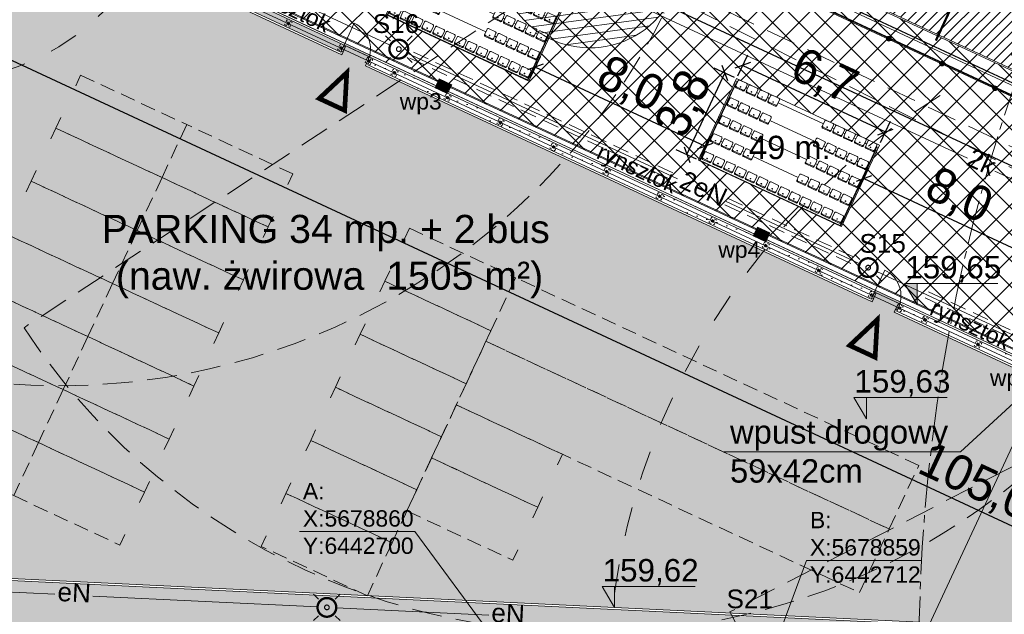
# Model space of a CAD drawing. Header units: millimetres. Extents: x 1962 to 3194, y -795 to -219.
# Tile 29 of 256: x 2156 to 2198, y -645 to -620. Entities that reach past the tile are written whole.
import ezdxf

# ---------------------------------------------------------------- set-up
doc = ezdxf.new("R2010")
doc.units = ezdxf.units.MM
for name, pattern in [('CENTER2', [28.575, 19.05, -3.175, 3.175, -3.175]), ('DOT', [6.35, 0, -6.35]), ('HIDDEN', [9.525, 6.35, -3.175]), ('L_0_45', [0.5, 0.25, -0.25])]:
    doc.linetypes.add(name, pattern=pattern)
doc.layers.get('0').update_dxf_attribs({"lineweight": 5})
doc.layers.get('Defpoints').update_dxf_attribs({"lineweight": 9})
for name, color, linetype, lineweight in [('A_boisko kolory', 78, 'Continuous', 9), ('A_boisko linie gry', 56, 'Continuous', 9), ('A_boisko spadki', 64, 'Continuous', 9), ('A_chodnik', 132, 'Continuous', 9), ('A_hatch nawierzchnia', 253, 'Continuous', 9), ('A_hatch zieleń', 3, 'Continuous', 9), ('A_kamery', 23, 'Continuous', 9), ('A_koty wysokośc.', 53, 'Continuous', 9), ('A_latarnie', 22, 'Continuous', 9), ('A_mapa projektowa', 253, 'Continuous', 9), ('A_obiekty trybuny', 126, 'Continuous', 9), ('A_ogrodzenie 1_2m', 34, 'Continuous', 9), ('A_ogrodzenie 2_4m', 45, 'Continuous', 9), ('A_opisy', 13, 'Continuous', 9), ('A_parking', 53, 'Continuous', 9), ('A_strefy oddziaływania obiektów', 71, 'L_0_45', 9), ('A_wiata MGO', 197, 'Continuous', 9), ('A_wymiary pzt', 116, 'Continuous', 9), ('IE_kk', 30, 'Continuous', 9), ('IE_nn', 1, 'Continuous', 9), ('S-drenaż', 70, 'Continuous', 9), ('S-kd', 230, 'Continuous', 9), ('S-woda', 160, 'Continuous', 5), ('Z_UWAGI INSTALACJE WODNE', 4, 'Continuous', 9)]:
    doc.layers.add(name, color=color, linetype=linetype, lineweight=lineweight)
doc.layers.add('A_parking mp', color=65, linetype='Continuous', lineweight=9, plot=False)
doc.styles.get("Standard").update_dxf_attribs({"font": 'arial.ttf'})
doc.styles.add('wymiary pzt', font='txt')
doc.dimstyles.new('wymiary pzt', dxfattribs={"dimtxt": 1.5, "dimasz": 0.5, "dimexe": 0.5, "dimexo": 0.1, "dimgap": 0.05, "dimtad": 1, "dimdec": 1, "dimrnd": 0.1, "dimzin": 0, "dimtxsty": 'wymiary pzt', "dimblk": 'OBLIQUE', "dimcen": 1, "dimadec": 1, "dimazin": 0, "dimtfac": 1, "dimtmove": 0, "dimatfit": 3, "dimfxl": 0, "dimarcsym": 0})
picture_1 = doc.add_image_def('image1.tif', size_in_pixel=(3404, 2413))

# ---------------------------------------------------------------- blocks, each defined once
blk = doc.blocks.new('zw$2336')
at = {"layer": 'A_strefy oddziaływania obiektów', "color": 7, "ltscale": 5}
blk.add_arc((-2.028, 0), 30, 146.7259, 12.5747, dxfattribs=at)
blk = doc.blocks.new('zw$722A')
at = {"layer": 'A_parking mp', "linetype": 'HIDDEN', "ltscale": 0.1}
blk.add_lwpolyline([(-19, 0), (0, 0), (0, 3), (-19, 3)], close=True, dxfattribs=at)
blk = doc.blocks.new('zw$ACAC')
at = {"layer": 'A_parking mp', "linetype": 'HIDDEN', "ltscale": 0.1}
blk.add_lwpolyline([(0.5, 0), (0, 0), (0, -5), (2.5, -5), (2.5, 0), (2, 0)], dxfattribs=at)
blk = doc.blocks.new('zw$83E')
at = {"layer": 'Z_UWAGI INSTALACJE WODNE', "linetype": 'DOT', "ltscale": 0.2}
blk.add_line((0, 0), (-40.972, 19.087), dxfattribs=at)
blk.add_arc((0, 0), 45.2, 65.0218, 155.0218, dxfattribs=at)
blk = doc.blocks.new('zw$B4C7')
at = {"layer": 'Z_UWAGI INSTALACJE WODNE'}
blk.add_lwpolyline([(-87.991, 37.758), (-0.24, -3.12), (-26.531, -59.557), (-114.282, -18.679)], dxfattribs=at)
at = {"layer": 'Z_UWAGI INSTALACJE WODNE', "linetype": 'L_0_45', "ltscale": 2}
blk.add_lwpolyline([(-0.373, -3.169, 0.05, 0.05, 0), (-26.579, -59.424, 0.05, 0.05, 0), (-114.239, -18.588, 0, 0, 0)], format="xyseb", dxfattribs=at)
at = {"layer": 'Z_UWAGI INSTALACJE WODNE', "xscale": -1, "rotation": 310.0436116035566}
blk.add_blockref('zw$83E', (-114.239, -18.588), dxfattribs=at)
blk = doc.blocks.new('zw$72B4')
at = {"layer": 'A_ogrodzenie 2_4m'}
for p, q in [((0.05, -0.05), (-0.05, 0.05)), ((-0.05, -0.05), (0.05, 0.05))]:
    blk.add_line(p, q, dxfattribs=at)
at = {"layer": 'A_ogrodzenie 2_4m', "linetype": 'HIDDEN', "ltscale": 0.01}
blk.add_lwpolyline([(-0.12, 0.12), (-0.12, -0.12), (0.12, -0.12), (0.12, 0.12)], close=True, dxfattribs=at)
at = {"layer": 'A_ogrodzenie 2_4m'}
blk.add_lwpolyline([(-0.05, 0.05), (-0.05, -0.05), (0.05, -0.05), (0.05, 0.05)], close=True, dxfattribs=at)
blk = doc.blocks.new('zw$4BF9')
at = {"layer": 'A_ogrodzenie 2_4m'}
for p, q in [((-65.86, 43.926), (-65.353, 45.014)), ((-43.198, 33.37), (-42.691, 34.457))]:
    blk.add_line(p, q, dxfattribs=at)
blk.add_lwpolyline([(11.145, 8.054), (11.145, 8.054), (-89.687, 55.026), (-87.993, 59.248), (-87.56, 60.239), (-75.488, 90.173), (-61.702, 124.53)], dxfattribs=at)
for centre in [(-65.86, 43.926), (-43.198, 33.37)]:
    blk.add_arc(centre, 1.2, 335.0218, 65.0218, dxfattribs=at)
at = {"layer": 'A_ogrodzenie 2_4m', "rotation": 65.02180580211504}
for p in [(-68.171, 45.003), (-65.905, 43.948), (-64.727, 43.399), (-63.639, 42.892), (-61.373, 41.836), (-59.106, 40.78), (-56.84, 39.725), (-54.574, 38.669), (-52.308, 37.613), (-50.042, 36.558), (-47.776, 35.502), (-45.509, 34.446), (-43.243, 33.391), (-42.065, 32.842), (-40.977, 32.335), (-38.711, 31.279)]:
    blk.add_blockref('zw$72B4', p, dxfattribs=at)
blk = doc.blocks.new('zw$EA68')
at = {"layer": 'A_strefy oddziaływania obiektów', "color": 7, "ltscale": 5}
blk.add_lwpolyline([(-12.147, 5.658, -0.414214), (1.141, 10.5), (4.223, 9.065, -0.414214), (9.065, -4.223), (6.953, -8.755, -0.414214), (-6.334, -13.597), (-9.416, -12.161, -0.414214), (-14.258, 1.126)], format="xyb", close=True, dxfattribs=at)
blk = doc.blocks.new('zw$9027')
at = {"layer": 'A_kamery'}
h = blk.add_hatch(dxfattribs=at)
h.set_pattern_fill('ANSI31', color=256, scale=0.1, angle=75)
h.set_pattern_definition([(120, (-454.74393, -175.43134), (-0.27496307, -0.15875), [])])
h.paths.add_polyline_path([(3.237, -2.217, 0.57735), (0.302, 3.912), (0, 0)])
at = {"layer": 'A_kamery', "linetype": 'HIDDEN', "ltscale": 0.2}
for p, q in [((2.226, 28.837), (0.302, 3.912)), ((3.237, -2.217), (23.861, -16.346))]:
    blk.add_line(p, q, dxfattribs=at)
blk.add_arc((0, 0), 28.923, 325.586, 85.586, dxfattribs=at)
at = {"layer": 'A_kamery'}
blk.add_arc((0, 0), 3.923, 325.586, 85.586, dxfattribs=at)
blk = doc.blocks.new('zw$B760')
at = {"layer": 'A_ogrodzenie 1_2m'}
h = blk.add_hatch(color=256, dxfattribs=at)
h.dxf.hatch_style = 1
edge = h.paths.add_edge_path()
edge.add_ellipse((0, 0), major_axis=(0.1, 0), ratio=1, start_angle=0, end_angle=360)
blk.add_circle((0, 0), 0.1, dxfattribs=at)
blk = doc.blocks.new('zw$7FD1')
at = {"layer": 'A_ogrodzenie 1_2m'}
for p, q in [((-112.97, -4.32), (-32.953, -41.595)), ((-112.917, -4.3), (-32.936, -41.559)), ((-112.877, -4.286), (-32.881, -41.551))]:
    blk.add_line(p, q, dxfattribs=at)
for p in [(-71.065, -23.819), (-68.799, -24.875), (-66.533, -25.93)]:
    blk.add_blockref('zw$B760', p, dxfattribs=at)
blk = doc.blocks.new('zw$62AA')
at = {"layer": 'A_boisko linie gry'}
for points in [[(-1.06, 62.06), (100.46, 62.06), (100.46, 0.94), (-1.06, 0.94)], [(-1, 62), (100.4, 62), (100.4, 1), (-1, 1)]]:
    blk.add_lwpolyline(points, close=True, dxfattribs=at)
blk = doc.blocks.new('zw$CA91')
at = {"layer": 'A_koty wysokośc.'}
h = blk.add_hatch(color=256, dxfattribs=at)
h.dxf.hatch_style = 1
h.paths.add_polyline_path([(-0.448, 0.753), (0, 0), (0, 0.753)])
blk.add_lwpolyline([(2.874, 0.753), (-0.448, 0.753), (0, 0), (0, 0.753)], dxfattribs=at)
blk = doc.blocks.new('_Oblique')
at = {"color": 0, "linetype": 'ByBlock', "lineweight": -2}
blk.add_line((-0.5, -0.5), (0.5, 0.5), dxfattribs=at)
blk = doc.blocks.new('*D72')
at = {"layer": 'A_wymiary pzt', "color": 0, "lineweight": -2}
for p, q in [((2155.315, -593.841), (2154.893, -594.748)), ((2155.104, -594.295), (2247.02, -637.113)), ((2247.231, -636.66), (2246.809, -637.566))]:
    blk.add_line(p, q, dxfattribs=at)
at = {"layer": 'Defpoints', "color": 0}
for p in [(2178.9, -543.213), (2270.816, -586.031), (2247.02, -637.113)]:
    blk.add_point(p, dxfattribs=at)
at = {"layer": 'A_wymiary pzt', "color": 0, "lineweight": -2, "xscale": 0.5, "yscale": 0.5, "zscale": 0.5}
for p, rotation in [((2155.104, -594.295), 155.0218058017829), ((2247.02, -637.113), 335.0218058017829)]:
    blk.add_blockref('_Oblique', p, dxfattribs=dict(at, rotation=rotation))
at = {"layer": 'A_wymiary pzt', "color": 0, "insert": (2201.475, -614.818), "char_height": 1.5, "attachment_point": 5, "rotation": 335.0218, "style": 'wymiary pzt'}
blk.add_mtext('101,4', dxfattribs=at)
blk = doc.blocks.new('*D97')
at = {"layer": 'A_wymiary pzt', "color": 0, "lineweight": -2}
for p, q in [((2151.819, -647.009), (2151.771, -648.008)), ((2151.795, -647.509), (2209.89, -650.302)), ((2209.914, -649.802), (2209.866, -650.801))]:
    blk.add_line(p, q, dxfattribs=at)
at = {"layer": 'Defpoints', "color": 0}
for p in [(2151.995, -643.336), (2210.09, -646.129), (2209.89, -650.302)]:
    blk.add_point(p, dxfattribs=at)
at = {"layer": 'A_wymiary pzt', "color": 0, "lineweight": -2, "xscale": 0.5, "yscale": 0.5, "zscale": 0.5}
for p, rotation in [((2151.795, -647.509), 177.2473939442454), ((2209.89, -650.302), 357.2473939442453)]:
    blk.add_blockref('_Oblique', p, dxfattribs=dict(at, rotation=rotation))
at = {"layer": 'A_wymiary pzt', "color": 0, "insert": (2180.889, -647.929), "char_height": 1.5, "attachment_point": 5, "rotation": 357.2474, "style": 'wymiary pzt'}
blk.add_mtext('58,2', dxfattribs=at)
blk = doc.blocks.new('*D99')
at = {"layer": 'A_wymiary pzt', "color": 0, "lineweight": -2}
for p, q in [((2148.811, -603.398), (2149.233, -602.491)), ((2149.022, -602.945), (2249.672, -649.832)), ((2249.461, -650.285), (2249.884, -649.379))]:
    blk.add_line(p, q, dxfattribs=at)
at = {"layer": 'Defpoints', "color": 0}
for p in [(2145.915, -609.614), (2249.672, -649.832), (2246.565, -656.502)]:
    blk.add_point(p, dxfattribs=at)
at = {"layer": 'A_wymiary pzt', "color": 0, "lineweight": -2, "xscale": 0.5, "yscale": 0.5, "zscale": 0.5}
for p, rotation in [((2149.022, -602.945), 155.0218058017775), ((2249.672, -649.832), 335.0218058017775)]:
    blk.add_blockref('_Oblique', p, dxfattribs=dict(at, rotation=rotation))
at = {"layer": 'A_wymiary pzt', "color": 0, "insert": (2204.044, -627.498), "char_height": 1.5, "attachment_point": 5, "rotation": 335.0218, "style": 'wymiary pzt'}
blk.add_mtext('111,0', dxfattribs=at)
blk = doc.blocks.new('*D107')
at = {"layer": 'A_wymiary pzt', "color": 0, "lineweight": -2}
for p, q in [((2112.775, -651.255), (2163.525, -530.211)), ((2163.986, -530.405), (2163.064, -530.018)), ((2113.236, -651.448), (2112.314, -651.062))]:
    blk.add_line(p, q, dxfattribs=at)
at = {"layer": 'Defpoints', "color": 0}
for p in [(2163.525, -530.211), (2175.742, -535.333), (2124.992, -656.377)]:
    blk.add_point(p, dxfattribs=at)
at = {"layer": 'A_wymiary pzt', "color": 0, "lineweight": -2, "xscale": 0.5, "yscale": 0.5, "zscale": 0.5}
for p, rotation in [((2163.525, -530.211), 67.25299613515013), ((2112.775, -651.255), 247.2529961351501)]:
    blk.add_blockref('_Oblique', p, dxfattribs=dict(at, rotation=rotation))
at = {"layer": 'A_wymiary pzt', "color": 0, "insert": (2137.249, -590.355), "char_height": 1.5, "attachment_point": 5, "rotation": 67.253, "style": 'wymiary pzt'}
blk.add_mtext('131,3', dxfattribs=at)
blk = doc.blocks.new('zw$C14F')
at = {"layer": 'S-drenaż', "const_width": 0.1}
blk.add_lwpolyline([(-99.888, -29.705), (-73.899, 26.084)], dxfattribs=at)
blk = doc.blocks.new('*D147')
at = {"layer": 'A_wymiary pzt', "color": 0, "lineweight": -2}
for p, q in [((2148.661, -617.614), (2148.239, -618.52)), ((2148.45, -618.067), (2243.653, -662.417)), ((2243.864, -661.964), (2243.442, -662.87))]:
    blk.add_line(p, q, dxfattribs=at)
at = {"layer": 'Defpoints', "color": 0}
for p in [(2151.056, -612.473), (2246.259, -656.822), (2243.653, -662.417)]:
    blk.add_point(p, dxfattribs=at)
at = {"layer": 'A_wymiary pzt', "color": 0, "lineweight": -2, "xscale": 0.5, "yscale": 0.5, "zscale": 0.5}
for p, rotation in [((2148.45, -618.067), 155.0218058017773), ((2243.653, -662.417), 335.0218058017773)]:
    blk.add_blockref('_Oblique', p, dxfattribs=dict(at, rotation=rotation))
at = {"layer": 'A_wymiary pzt', "color": 0, "insert": (2196.464, -639.356), "char_height": 1.5, "attachment_point": 5, "rotation": 335.0218, "style": 'wymiary pzt'}
blk.add_mtext('105,0', dxfattribs=at)
blk = doc.blocks.new('*D173')
at = {"layer": 'A_wymiary pzt', "color": 0, "lineweight": -2}
for p, q in [((2161.634, -604.736), (2160.728, -604.314)), ((2156.545, -614.478), (2161.181, -604.525)), ((2156.998, -614.689), (2156.091, -614.267))]:
    blk.add_line(p, q, dxfattribs=at)
at = {"layer": 'Defpoints', "color": 0}
for p in [(2161.181, -604.525), (2175.267, -611.087), (2170.63, -621.04)]:
    blk.add_point(p, dxfattribs=at)
at = {"layer": 'A_wymiary pzt', "color": 0, "lineweight": -2, "xscale": 0.5, "yscale": 0.5, "zscale": 0.5}
for p, rotation in [((2161.181, -604.525), 65.02180580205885), ((2156.545, -614.478), 245.0218058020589)]:
    blk.add_blockref('_Oblique', p, dxfattribs=dict(at, rotation=rotation))
at = {"layer": 'A_wymiary pzt', "color": 0, "insert": (2157.977, -609.089), "char_height": 1.5, "attachment_point": 5, "rotation": 65.0218, "style": 'wymiary pzt'}
blk.add_mtext('11,0', dxfattribs=at)
blk = doc.blocks.new('zw$4BE7')
at = {"layer": 'A_latarnie'}
for p, q in [((-0.354, 0.354), (-0.566, 0.566)), ((0.354, 0.354), (0.566, 0.566)), ((-0.566, -0.566), (-0.354, -0.354)), ((0.566, -0.566), (0.354, -0.354))]:
    blk.add_line(p, q, dxfattribs=at)
at = {"layer": 'A_latarnie', "const_width": 0.1}
blk.add_lwpolyline([(0.152, -0.37, 0.831927), (-0.009, 0.4, 1.202028), (0.152, -0.37)], format="xyb", dxfattribs=at)
at = {"layer": 'A_latarnie'}
blk.add_lwpolyline([(0.038, -0.093, 0.05, 0.05, 0.831927), (-0.002, 0.1, 0.05, 0.05, 1.202028)], format="xyseb", close=True, dxfattribs=at)
blk = doc.blocks.new('zw$8BE4')
at = {"layer": 'A_latarnie', "xscale": -1, "rotation": 179.9999999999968}
for p in [(-3.671, -85.55), (16.381, -94.891), (-6.744, -109.415)]:
    blk.add_blockref('zw$4BE7', p, dxfattribs=at)
blk = doc.blocks.new('zw$5664')
at = {"layer": 'IE_kk'}
for p, q in [((4.686, -82.793), (20.621, -90.217)), ((21.793, -90.763), (35.416, -97.109))]:
    blk.add_line(p, q, dxfattribs=at)
blk.add_text('2k', height=0.8, rotation=335.0218, dxfattribs=at).set_placement((20.53, -90.485))
blk = doc.blocks.new('zw$253A')
at = {"layer": 'IE_nn'}
for p, q in [((-12.459, -81.456), (-4.034, -85.381)), ((-3.309, -85.719), (8.228, -91.093)), ((10.318, -92.066), (16.018, -94.722)), ((16.743, -95.059), (30.336, -101.391)), ((-23.642, -108.603), (-18.366, -108.857)), ((-16.747, -108.934), (-7.143, -109.396)), ((-6.344, -109.435), (0.169, -109.748))]:
    blk.add_line(p, q, dxfattribs=at)
at = {"layer": 'IE_nn', "color": 4, "linetype": 'HIDDEN', "ltscale": 0.11}
for p, q in [((-3.048, -85.675), (8.326, -90.973)), ((-3.202, -85.934), (8.13, -91.213)), ((10.375, -91.927), (15.916, -94.509)), ((10.26, -92.205), (15.762, -94.768)), ((18.808, -96.186), (30.238, -101.511)), ((18.962, -95.927), (30.434, -101.271))]:
    blk.add_line(p, q, dxfattribs=at)
at = {"layer": 'IE_nn', "color": 5}
for s, p in [('S16', (-4.787, -84.86)), ('S15', (16.005, -94.256)), ('S21', (10.327, -109.452))]:
    blk.add_text(s, height=0.8, dxfattribs=at).set_placement(p)
at = {"layer": 'IE_nn'}
for s, rotation, p in [('2eN', 335.0229, (8.256, -91.439)), ('eN', 357.2474, (-18.268, -109.141)), ('eN', 357.2474, (0.266, -110.032))]:
    blk.add_text(s, height=0.8, rotation=rotation, dxfattribs=at).set_placement(p)
blk = doc.blocks.new('zw$FBD4')
at = {"layer": 'S-kd'}
h = blk.add_hatch(dxfattribs=at)
h.set_pattern_fill('ANSI31', color=230, scale=0.01, angle=200.0218)
h.set_pattern_definition([(245.0218058, (1758.226913, -1650.429366), (0.02878037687, -0.01340717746), [])])
h.paths.add_polyline_path([(-2.124, -87.205), (-1.589, -87.454), (-1.412, -87.073), (-1.947, -86.824)])
h = blk.add_hatch(dxfattribs=at)
h.set_pattern_fill('ANSI31', color=230, scale=0.01, angle=200.0218)
h.set_pattern_definition([(245.0218058, (1771.824065, -1656.763202), (0.02878037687, -0.01340717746), [])])
h.paths.add_polyline_path([(11.473, -93.539), (12.008, -93.788), (12.185, -93.407), (11.651, -93.158)])
at = {"layer": 'S-kd', "color": 7}
for p, q in [((20.329, -102.759), (24.005, -99.375)), ((10.211, -102.759), (20.329, -102.759))]:
    blk.add_line(p, q, dxfattribs=at)
at = {"layer": 'S-kd'}
for points in [[(-29.397, -74.118), (71.075, -120.92), (70.97, -121.147), (-29.502, -74.345)], [(-1.589, -87.454), (-2.124, -87.205), (-1.947, -86.824), (-1.412, -87.073)], [(12.008, -93.788), (11.473, -93.539), (11.651, -93.158), (12.185, -93.407)]]:
    blk.add_lwpolyline(points, close=True, dxfattribs=at)
blk.add_lwpolyline([(24.089, -99.199), (17.341, -113.686), (12.212, -113.439)], dxfattribs=at)
at = {"layer": 'S-kd', "color": 7}
for points in [[(-7.913, -106.176), (-2.983, -106.176), (0.335, -110.676)], [(18.679, -107.411), (13.749, -107.411), (12.321, -111.252)]]:
    blk.add_lwpolyline(points, dxfattribs=at)
for s, p in [('wp3', (-3.631, -88.133)), ('wp4', (9.978, -94.471)), ('wp5', (21.582, -99.948))]:
    blk.add_text(s, height=0.7, dxfattribs=at).set_placement(p)
at = {"layer": 'S-kd', "color": 7, "char_height": 0.7, "width": 14.81305, "attachment_point": 1, "rotation": 334.903}
for insert in [(-9.802, -82.678), (5.018, -89.558), (19.25, -96.237)]:
    blk.add_mtext('rynsztok', dxfattribs=dict(at, insert=insert))
at = {"layer": 'S-kd', "color": 7, "attachment_point": 1}
for s, insert, char_height, width in [('wpust drogowy 59x42cm', (10.479, -101.414), 1, 11.22236), ('A:\\PX:5678860\\PY:6442700', (-7.769, -104.096), 0.7, 12.53534), ('B:\\PX:5678859\\PY:6442712', (13.893, -105.331), 0.7, 12.53534)]:
    blk.add_mtext(s, dxfattribs=dict(at, insert=insert, char_height=char_height, width=width))
blk = doc.blocks.new('zw$1B2')
at = {"layer": 'A_obiekty trybuny'}
for p, q in [((-0.16, -0.144), (0.16, -0.144)), ((0, -0.056), (-0.008, -0.056)), ((-0.008, -0.075), (0, -0.075)), ((0.008, -0.056), (0, -0.056)), ((0, -0.075), (0.008, -0.075))]:
    blk.add_line(p, q, dxfattribs=at)
blk.add_lwpolyline([(0.16, 0.182), (-0.16, 0.182, 0.414214), (-0.21, 0.132), (-0.21, -0.133, 0.414214), (-0.16, -0.183), (0.16, -0.183, 0.414214), (0.21, -0.133), (0.21, 0.132, 0.414214)], format="xyb", close=True, dxfattribs=at)
for centre, radius, start, end in [((-0.16, -0.094), 0.05, 180, 270), ((-0.007, -0.066), 0.0105, 96.3893, 177.4528), ((-0.007, -0.065), 0.0105, 182.5472, 263.6107), ((0.007, -0.066), 0.0105, 2.5472, 83.6107), ((0.007, -0.065), 0.0105, 276.3893, 357.4528), ((0.16, -0.094), 0.05, 270, 0)]:
    blk.add_arc(centre, radius, start, end, dxfattribs=at)
blk = doc.blocks.new('zw$D15A')
at = {"layer": 'A_obiekty trybuny'}
for p, q in [((-3.04, 0), (-3.04, -3.64)), ((-3.04, 0), (-3.015, 0)), ((-2.595, 0), (-2.505, 0)), ((-2.085, 0), (-1.995, 0)), ((-1.575, 0), (-1.485, 0)), ((-1.065, 0), (1.065, 0)), ((1.485, 0), (1.575, 0)), ((1.995, 0), (2.085, 0)), ((2.505, 0), (2.595, 0)), ((3.015, 0), (3.105, 0)), ((3.525, 0), (3.55, 0)), ((3.55, -3.64), (3.55, 0)), ((-3.06, -3.66), (-3.06, -0.075)), ((3.57, -3.66), (3.57, -0.075)), ((-3.04, -0.845), (-3.015, -0.845)), ((-2.595, -0.845), (-2.505, -0.845)), ((-2.085, -0.845), (-1.995, -0.845)), ((-1.575, -0.845), (-1.485, -0.845)), ((-1.065, -0.845), (1.065, -0.845)), ((1.485, -0.845), (1.575, -0.845)), ((1.995, -0.845), (2.085, -0.845)), ((2.505, -0.845), (2.595, -0.845)), ((3.015, -0.845), (3.105, -0.845)), ((3.525, -0.845), (3.55, -0.845)), ((-3.04, -1.69), (-3.015, -1.69)), ((-2.595, -1.69), (-2.505, -1.69)), ((-2.085, -1.69), (-1.995, -1.69)), ((-1.575, -1.69), (-1.485, -1.69)), ((-1.065, -1.69), (1.065, -1.69)), ((1.485, -1.69), (1.575, -1.69)), ((1.995, -1.69), (2.085, -1.69)), ((2.505, -1.69), (2.595, -1.69)), ((3.015, -1.69), (3.105, -1.69)), ((3.525, -1.69), (3.55, -1.69)), ((-3.04, -2.535), (-3.015, -2.535)), ((-2.595, -2.535), (-2.505, -2.535)), ((-2.085, -2.535), (-1.995, -2.535)), ((-1.575, -2.535), (-1.485, -2.535)), ((-1.065, -2.535), (1.065, -2.535)), ((1.485, -2.535), (1.575, -2.535)), ((1.995, -2.535), (2.085, -2.535)), ((2.505, -2.535), (2.595, -2.535)), ((3.015, -2.535), (3.105, -2.535)), ((3.525, -2.535), (3.55, -2.535)), ((-3.06, -3.66), (3.57, -3.66)), ((-3.04, -3.64), (3.55, -3.64))]:
    blk.add_line(p, q, dxfattribs=at)
for points in [[(-3.04, -0.075), (-3.04, 0.075), (-3.11, 0.075), (-3.11, -0.075)], [(3.55, -0.075), (3.55, 0.075), (3.62, 0.075), (3.62, -0.075)], [(-3.04, -1.765), (-3.04, -1.615), (-3.11, -1.615), (-3.11, -1.765)], [(3.55, -1.765), (3.55, -1.615), (3.62, -1.615), (3.62, -1.765)], [(-3.04, -3.455), (-3.04, -3.305), (-3.11, -3.305), (-3.11, -3.455)], [(3.55, -3.455), (3.55, -3.305), (3.62, -3.305), (3.62, -3.455)]]:
    blk.add_lwpolyline(points, close=True, dxfattribs=at)
for p in [(-2.805, 0), (-2.295, 0), (-1.785, 0), (-1.275, 0), (1.275, 0), (1.785, 0), (2.295, 0), (2.805, 0), (3.315, 0), (-2.805, -0.845), (-2.295, -0.845), (-1.785, -0.845), (-1.275, -0.845), (1.275, -0.845), (1.785, -0.845), (2.295, -0.845), (2.805, -0.845), (3.315, -0.845), (-2.805, -1.69), (-2.295, -1.69), (-1.785, -1.69), (-1.275, -1.69), (1.275, -1.69), (1.785, -1.69), (2.295, -1.69), (2.805, -1.69), (3.315, -1.69), (-2.805, -2.535), (-2.295, -2.535), (-1.785, -2.535), (-1.275, -2.535), (1.275, -2.535), (1.785, -2.535), (2.295, -2.535), (2.805, -2.535), (3.315, -2.535), (-2.805, -3.38), (-2.295, -3.38), (-1.785, -3.38), (-1.275, -3.38), (-0.765, -3.38), (-0.255, -3.38), (0.255, -3.38), (0.765, -3.38), (1.275, -3.38), (1.785, -3.38), (2.295, -3.38), (2.805, -3.38), (3.315, -3.38)]:
    blk.add_blockref('zw$1B2', p, dxfattribs=at)
blk = doc.blocks.new('*D1320')
at = {"layer": 'A_wymiary pzt', "color": 0, "lineweight": -2}
for p, q in [((2177.468, -621.997), (2177.891, -621.09)), ((2177.679, -621.543), (2184.931, -624.922)), ((2184.72, -625.375), (2185.142, -624.468))]:
    blk.add_line(p, q, dxfattribs=at)
at = {"layer": 'Defpoints', "color": 0}
for p in [(2177.4, -622.144), (2184.931, -624.922), (2184.651, -625.522)]:
    blk.add_point(p, dxfattribs=at)
at = {"layer": 'A_wymiary pzt', "color": 0, "lineweight": -2, "xscale": 0.5, "yscale": 0.5, "zscale": 0.5}
for p, rotation in [((2177.679, -621.543), 155.0218058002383), ((2184.931, -624.922), 335.0218058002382)]:
    blk.add_blockref('_Oblique', p, dxfattribs=dict(at, rotation=rotation))
at = {"layer": 'A_wymiary pzt', "color": 0, "insert": (2181.718, -622.346), "char_height": 1.5, "attachment_point": 5, "rotation": 335.0218, "style": 'wymiary pzt'}
blk.add_mtext('8,0', dxfattribs=at)
blk = doc.blocks.new('*D1321')
at = {"layer": 'A_wymiary pzt', "color": 0, "lineweight": -2}
for p, q in [((2191.497, -626.765), (2191.919, -625.858)), ((2191.708, -626.311), (2198.96, -629.69)), ((2198.749, -630.143), (2199.171, -629.236))]:
    blk.add_line(p, q, dxfattribs=at)
at = {"layer": 'Defpoints', "color": 0}
for p in [(2190.752, -628.364), (2198.96, -629.69), (2198.004, -631.742)]:
    blk.add_point(p, dxfattribs=at)
at = {"layer": 'A_wymiary pzt', "color": 0, "lineweight": -2, "xscale": 0.5, "yscale": 0.5, "zscale": 0.5}
for p, rotation in [((2191.708, -626.311), 155.0218058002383), ((2198.96, -629.69), 335.0218058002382)]:
    blk.add_blockref('_Oblique', p, dxfattribs=dict(at, rotation=rotation))
at = {"layer": 'A_wymiary pzt', "color": 0, "insert": (2195.747, -627.114), "char_height": 1.5, "attachment_point": 5, "rotation": 335.0218, "style": 'wymiary pzt'}
blk.add_mtext('8,0', dxfattribs=at)
blk = doc.blocks.new('*D1324')
at = {"layer": 'A_wymiary pzt', "color": 0, "lineweight": -2}
for p, q in [((2186.183, -621.997), (2185.323, -621.596)), ((2184.154, -625.29), (2185.776, -621.807)), ((2184.561, -625.48), (2183.7, -625.079))]:
    blk.add_line(p, q, dxfattribs=at)
at = {"layer": 'Defpoints', "color": 0}
for p in [(2185.776, -621.807), (2186.274, -622.039), (2184.651, -625.522)]:
    blk.add_point(p, dxfattribs=at)
at = {"layer": 'A_wymiary pzt', "color": 0, "lineweight": -2, "xscale": 0.5, "yscale": 0.5, "zscale": 0.5}
for p, rotation in [((2185.776, -621.807), 65.02180580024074), ((2184.154, -625.29), 245.0218058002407)]:
    blk.add_blockref('_Oblique', p, dxfattribs=dict(at, rotation=rotation))
at = {"layer": 'A_wymiary pzt', "color": 0, "insert": (2184.079, -623.136), "char_height": 1.5, "attachment_point": 5, "rotation": 65.0218, "style": 'wymiary pzt'}
blk.add_mtext('3,8', dxfattribs=at)
blk = doc.blocks.new('*D1325')
at = {"layer": 'A_wymiary pzt', "color": 0, "lineweight": -2}
for p, q in [((2186.327, -621.926), (2186.749, -621.019)), ((2186.538, -621.473), (2192.638, -624.315)), ((2192.427, -624.768), (2192.85, -623.861))]:
    blk.add_line(p, q, dxfattribs=at)
at = {"layer": 'Defpoints', "color": 0}
for p in [(2186.274, -622.039), (2192.638, -624.315), (2192.375, -624.881)]:
    blk.add_point(p, dxfattribs=at)
at = {"layer": 'A_wymiary pzt', "color": 0, "lineweight": -2, "xscale": 0.5, "yscale": 0.5, "zscale": 0.5}
for p, rotation in [((2186.538, -621.473), 155.0218058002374), ((2192.638, -624.315), 335.0218058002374)]:
    blk.add_blockref('_Oblique', p, dxfattribs=dict(at, rotation=rotation))
at = {"layer": 'A_wymiary pzt', "color": 0, "insert": (2189.998, -622.015), "char_height": 1.5, "attachment_point": 5, "rotation": 335.0218, "style": 'wymiary pzt'}
blk.add_mtext('6,7', dxfattribs=at)
blk = doc.blocks.new('zw$2E05')
at = {"layer": 'S-woda', "linetype": 'CENTER2', "ltscale": 0.1}
blk.add_arc((2.628, -30.872), 75, 47.10386, 200.67166, dxfattribs=at)

msp = doc.modelspace()

# ---------------------------------------------------------------- hatches: boundary and pattern name
at = {"layer": 'A_boisko kolory'}
h = msp.add_hatch(dxfattribs=at)
h.set_pattern_fill('LINE', color=233, scale=0.1, angle=45)
h.set_pattern_definition([(45, (-0.84455, -1.81294), (-0.224506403, 0.224506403), [])])
h.paths.add_polyline_path([(2152.2972, -600.3201), (2244.2132, -643.1386), (2269.9718, -587.8441), (2178.0559, -545.0255)])
h.paths.add_polyline_path([(2158.0964, -599.7121), (2162.5608, -601.7918), (2162.4763, -601.9731), (2162.5443, -602.0047), (2162.6287, -601.8235), (2171.2901, -605.8583), (2171.2056, -606.0396), (2171.2736, -606.0712), (2171.358, -605.8899), (2227.686, -632.13), (2227.6015, -632.3113), (2227.6695, -632.343), (2227.754, -632.1617), (2236.4153, -636.1965), (2236.3308, -636.3778), (2236.3988, -636.4095), (2236.4833, -636.2282), (2240.9476, -638.3079), (2247.5435, -624.1488), (2247.7248, -624.2333), (2247.7565, -624.1653), (2247.5752, -624.0808), (2249.6549, -619.6165), (2249.8362, -619.7009), (2249.8679, -619.633), (2249.6866, -619.5485), (2251.7557, -615.1068), (2251.937, -615.1913), (2251.9687, -615.1233), (2251.7874, -615.0388), (2253.3329, -611.7211), (2253.5142, -611.8056), (2253.5459, -611.7376), (2253.3646, -611.6532), (2255.4337, -607.2115), (2255.615, -607.2959), (2255.6467, -607.2279), (2255.4654, -607.1435), (2257.5451, -602.6791), (2257.7264, -602.7636), (2257.758, -602.6956), (2257.5768, -602.6111), (2264.1727, -588.4521), (2259.7083, -586.3724), (2259.7928, -586.1911), (2259.7248, -586.1594), (2259.6403, -586.3407), (2250.979, -582.3059), (2251.0635, -582.1246), (2250.9955, -582.0929), (2250.911, -582.2742), (2194.5831, -556.0342), (2194.6675, -555.8529), (2194.5995, -555.8212), (2194.5151, -556.0025), (2185.8538, -551.9677), (2185.9382, -551.7864), (2185.8702, -551.7547), (2185.7858, -551.936), (2181.3214, -549.8563), (2174.7255, -564.0154), (2174.5442, -563.9309), (2174.5126, -563.9989), (2174.6939, -564.0833), (2172.6142, -568.5477), (2172.4329, -568.4632), (2172.4012, -568.5312), (2172.5825, -568.6157), (2170.5133, -573.0574), (2170.3321, -572.9729), (2170.3004, -573.0409), (2170.4817, -573.1254), (2168.9362, -576.443), (2168.7549, -576.3586), (2168.7232, -576.4266), (2168.9045, -576.511), (2166.8353, -580.9527), (2166.6541, -580.8683), (2166.6224, -580.9363), (2166.8037, -581.0207), (2164.724, -585.4851), (2164.5427, -585.4006), (2164.511, -585.4686), (2164.6923, -585.553)], flags=16)
at = {"layer": 'A_hatch nawierzchnia'}
h = msp.add_hatch(dxfattribs=at)
h.set_pattern_fill('NET', color=256, scale=0.25, angle=45)
h.paths.add_polyline_path([(2146.0933, -609.3885), (2152.2175, -600.3492), (2231.4519, -637.2601), (2230.9452, -638.3479), (2231.9423, -638.8124), (2232.449, -637.7246), (2244.1878, -643.193), (2244.2422, -643.2184), (2246.6001, -656.2091), (2216.0381, -641.9719), (2214.9503, -641.4652), (2193.3764, -631.4151), (2192.2886, -630.9084), (2170.7147, -620.8583), (2169.6269, -620.3515)])
h.paths.add_polyline_path([(2198.0036, -631.7424), (2204.1042, -634.5843), (2205.7269, -631.1009), (2199.6263, -628.259)], flags=16)
h.paths.add_polyline_path([(2184.6513, -625.5223), (2190.7519, -628.3642), (2192.3746, -624.8808), (2186.274, -622.0389)], flags=16)
h.paths.add_polyline_path([(2171.299, -619.3022), (2172.9217, -615.8188), (2179.0223, -618.6607), (2177.3996, -622.1441)], flags=16)
h.paths.add_polyline_path([(2159.5694, -609.5987), (2165.6699, -612.4406), (2164.0472, -615.924), (2157.9467, -613.0821)], flags=16)
h.paths.add_polyline_path([(2217.4565, -640.8044), (2211.3559, -637.9625), (2212.9787, -634.4791), (2219.0792, -637.321)], flags=16)
h.paths.add_polyline_path([(2224.7083, -644.1826), (2226.331, -640.6992), (2232.4316, -643.5412), (2230.8088, -647.0246)], flags=16)
h = msp.add_hatch(dxfattribs=at)
h.set_pattern_fill('CONC', color=256, scale=0.1, angle=45)
h.set_pattern_definition([(45, (0.7043, 3.1747), (-1.7960512, 1.7960512), [0, -2.54]), (45, (1.351, 2.564), (-1.7960512, 1.7960512), [0, -2.54]), (45, (0.435, 3.5878), (-1.7960512, 1.7960512), [0, -2.54]), (23.1986, (0.05777, 2.09706), (7.18420523, 3.5921031), [0.2735656, -13.4047535]), (261.8699, (0.3092, 2.2048), (1.79605086, 8.9802562), [0.127, -12.573]), (175.6013, (0.29126, 2.0791), (19.75656246, -1.796048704), [0.2341753, -23.1834665]), (251.5651, (-0.0859, 1.2709), (3.86e-06, -3.5921033), [0.056797, -5.6228158]), (11.3099, (-0.1039, 1.217), (5.38815528, 1.79604803), [0.0915822, -9.0665198]), (153.4349, (-0.0141, 1.23495), (-5.38815159, 1.79605487), [0.0803224, -7.9518637]), (270, (1.2432, 2.2407), (1.7960518, -1.7960518), [0.107762, -3.484339]), (45, (1.2432, 2.133), (4e-16, 3.5921024), [0.1524, -2.3876]), (180, (1.351, 2.2407), (-1.7960518, -1.7960518), [0.107762, -3.484339]), (296.5651, (-0.1218, 3.1747), (-1.79605487, 5.38815159), [0.0803224, -7.9518637]), (45, (-0.086, 3.1028), (4e-16, 3.5921024), [0.127, -2.413]), (188.1301, (0.0039, 3.19265), (-8.9802562, -1.79605086), [0.127, -12.573]), (258.6901, (-1.0917, 2.24074), (1.79604803, 5.38815528), [0.0915822, -9.0665198]), (26.5651, (-1.1097, 2.1509), (-5.38815159, -1.79605487), [0.1606448, -7.8715413]), (171.8699, (-0.966, 2.2228), (8.9802562, -1.79605086), [0.127, -12.573]), (45, (-0.499, 2.6898), (-1.7960512, 1.7960512), [0, -2.54]), (45, (-0.517, 1.7378), (-1.7960512, 1.7960512), [0, -2.54]), (45, (0.6505, 1.5762), (-1.7960512, 1.7960512), [0, -2.54]), (45, (0.5786, 2.618), (-1.7960512, 1.7960512), [0, -2.54]), (45, (-0.2476, 2.4024), (-1.7960512, 1.7960512), [0, -2.54]), (45, (-0.6966, 2.0611), (-1.7960512, 1.7960512), [0, -2.54]), (45, (-0.4272, 2.115), (-1.7960512, 1.7960512), [0, -2.54]), (45, (-0.068, 1.612), (-1.7960512, 1.7960512), [0, -2.54]), (45, (-0.5708, 1.253), (-1.7960512, 1.7960512), [0, -2.54]), (45, (-0.966, 1.684), (-1.7960512, 1.7960512), [0, -2.54]), (45, (-1.415, 2.0252), (-1.7960512, 1.7960512), [0, -2.54]), (45, (-0.93, 2.6538), (-1.7960512, 1.7960512), [0, -2.54]), (45, (-0.6068, 3.1208), (-1.7960512, 1.7960512), [0, -2.54]), (45, (0.0937, 3.6776), (-1.7960512, 1.7960512), [0, -2.54]), (45, (0.2194, 2.6898), (-1.7960512, 1.7960512), [0, -2.54]), (45, (-0.2835, 2.8334), (-1.7960512, 1.7960512), [0, -2.54]), (45, (0.7223, 2.115), (-1.7960512, 1.7960512), [0, -2.54]), (45, (0.2733, 1.4864), (-1.7960512, 1.7960512), [0, -2.54]), (45, (1.2072, 1.63), (-1.7960512, 1.7960512), [0, -2.54]), (45, (0.5068, 1.1451), (-1.7960512, 1.7960512), [0, -2.54]), (45, (-0.014, 0.5165), (-1.7960512, 1.7960512), [0, -2.54]), (45, (0.2913, 0.6423), (-1.7960512, 1.7960512), [0, -2.54]), (45, (0.0578, 0.9117), (-1.7960512, 1.7960512), [0, -2.54]), (45, (1.5485, 1.8276), (-1.7960512, 1.7960512), [0, -2.54]), (45, (1.0276, 2.7796), (-1.7960512, 1.7960512), [0, -2.54]), (45, (0.399, 3.2286), (-1.7960512, 1.7960512), [0, -2.54]), (45, (0.866, 1.1092), (-1.7960512, 1.7960512), [0, -2.54])])
h.paths.add_polyline_path([(2139.4433, -637.4004), (2152.015, -643.2569), (2210.1098, -646.05), (2239.2457, -659.6228), (2239.9829, -663.7476), (2249.0998, -662.2701), (2246.2589, -656.8224), (2215.7425, -642.6065), (2215.9536, -642.1532), (2214.8659, -641.6465), (2214.6547, -642.0997), (2193.0808, -632.0496), (2193.2919, -631.5964), (2192.2041, -631.0897), (2191.993, -631.5429), (2170.4191, -621.4928), (2170.6302, -621.0396), (2169.5424, -620.5328), (2169.3313, -620.9861), (2151.0558, -612.4725)])
at = {"layer": 'A_hatch zieleń'}
h = msp.add_hatch(dxfattribs=at)
h.set_pattern_fill('DOTS', color=256, scale=0.25, angle=45, style=2)
h.paths.add_polyline_path([(2124.8955, -656.6079), (2175.5155, -535.2279), (2217.6755, -554.8679), (2294.6755, -590.7079), (2276.9455, -626.5779), (2264.9755, -650.7779), (2259.2365, -657.1897), (2258.8732, -656.1424), (2289.6303, -590.118), (2272.5887, -582.1792), (2270.9587, -585.6782), (2237.5735, -570.1259), (2238.4096, -568.3311), (2213.3004, -556.6341), (2212.4643, -558.4289), (2176.9035, -541.8631), (2164.7421, -567.9694), (2163.2011, -567.2516), (2161.4444, -571.0225), (2162.9854, -571.7403), (2149.822, -599.9974), (2145.9151, -609.6145), (2169.5087, -620.6054), (2169.3651, -620.9136), (2151.0171, -612.3662), (2139.337, -637.4391), (2151.9955, -643.336), (2210.0903, -646.1292), (2239.1742, -659.6778), (2239.9548, -664.0452), (2157.6955, -678.7479)])
h.paths.add_polyline_path([(2175.6895, -664.8599), (2168.6495, -663.6889), (2169.7455, -656.7629), (2176.7115, -657.8029)], flags=16)
h.paths.add_polyline_path([(2186.4705, -662.7969), (2180.4435, -662.3689), (2180.7715, -657.3009), (2186.7695, -657.7219)], flags=16)
h = msp.add_hatch(dxfattribs=at)
h.set_pattern_fill('DOTS', color=256, scale=0.25, angle=45, style=2)
h.paths.add_polyline_path([(2170.5254, -621.4541), (2192.0268, -631.4704), (2192.1704, -631.1622), (2170.6689, -621.1459)])
h = msp.add_hatch(dxfattribs=at)
h.set_pattern_fill('DOTS', color=256, scale=0.25, angle=45, style=2)
h.paths.add_polyline_path([(2193.1146, -631.9771), (2214.6885, -642.0272), (2214.8321, -641.719), (2193.2581, -631.6689)])

# ---------------------------------------------------------------- linework, layer by layer
at = {"layer": 'A_boisko spadki'}
msp.add_lwpolyline([(2178.0559, -545.0255), (2269.9718, -587.8441), (2244.2132, -643.1386), (2152.2972, -600.3201)], close=True, dxfattribs=at)
at = {"layer": 'A_chodnik'}
for p, q in [((2169.5087, -620.6054), (2169.5424, -620.5328)), ((2170.5964, -621.1121), (2170.6302, -621.0396)), ((2192.1704, -631.1622), (2192.2041, -631.0897)), ((2193.2581, -631.6689), (2193.2919, -631.5964))]:
    msp.add_line(p, q, dxfattribs=at)
for points in [[(2249.5714, -662.2662), (2246.5654, -656.5018), (2145.9151, -609.6145), (2149.822, -599.9974), (2162.9854, -571.7403), (2161.4444, -571.0225), (2163.2011, -567.2516), (2164.7421, -567.9694), (2176.9035, -541.8631), (2212.4643, -558.4289), (2213.3004, -556.6341), (2238.4096, -568.3311), (2237.5735, -570.1259), (2270.9587, -585.6782), (2272.5887, -582.1792), (2289.6303, -590.118), (2258.8732, -656.1424), (2259.2472, -657.2205)], [(2178.0269, -544.9458), (2152.2175, -600.3492), (2244.2422, -643.2184), (2270.0515, -587.815)], [(2178.0559, -545.0255), (2152.2972, -600.3201), (2244.2132, -643.1386), (2269.9718, -587.8441), (2178.0559, -545.0255)]]:
    msp.add_lwpolyline(points, close=True, dxfattribs=at)
for points in [[(2169.5424, -620.5328), (2146.0179, -609.5741), (2149.8954, -600.0293)], [(2192.2041, -631.0897), (2170.6302, -621.0396)], [(2214.8659, -641.6465), (2193.2919, -631.5964)]]:
    msp.add_lwpolyline(points, dxfattribs=at)
at = {"layer": 'A_hatch nawierzchnia'}
msp.add_line((2146.0933, -609.3885), (2246.569, -656.1946), dxfattribs=at)
for points in [[(2179.0223, -618.6607), (2177.3996, -622.1441), (2171.299, -619.3022), (2172.9217, -615.8188)], [(2192.3746, -624.8808), (2190.7519, -628.3642), (2184.6513, -625.5223), (2186.274, -622.0389)]]:
    msp.add_lwpolyline(points, close=True, dxfattribs=at)
at = {"layer": 'A_opisy', "const_width": 0.2}
for points in [[(2169.6218, -621.7833), (2168.4445, -622.8897), (2169.5323, -623.3964)], [(2192.2835, -632.3401), (2191.1062, -633.4465), (2192.194, -633.9532)]]:
    msp.add_lwpolyline(points, close=True, dxfattribs=at)
at = {"layer": 'A_parking'}
for points in [[(2169.5087, -620.6054), (2169.3651, -620.9136), (2151.0171, -612.3662), (2139.337, -637.4391), (2151.9955, -643.336), (2210.0903, -646.1292)], [(2249.1668, -662.3987), (2246.2589, -656.8224), (2215.67, -642.5727), (2215.8473, -642.192), (2214.9046, -641.7528), (2214.7272, -642.1335), (2193.0083, -632.0159), (2193.1856, -631.6351), (2192.2429, -631.196), (2192.0655, -631.5767), (2170.4191, -621.4928), (2170.5964, -621.1121), (2169.5812, -620.6391), (2169.4038, -621.0199), (2151.0558, -612.4725), (2139.4433, -637.4004), (2152.015, -643.2569), (2210.1098, -646.05)], [(2170.6689, -621.1459), (2170.5254, -621.4541), (2192.0268, -631.4704), (2192.1704, -631.1622)], [(2214.8321, -641.719), (2214.6885, -642.0272), (2193.1146, -631.9771), (2193.2581, -631.6689)]]:
    msp.add_lwpolyline(points, dxfattribs=at)

# ---------------------------------------------------------------- block references
at = {"layer": 'A_boisko linie gry', "rotation": 335.0218058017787}
msp.add_blockref('zw$62AA', (2152.7814, -601.6489), dxfattribs=at)
at = {"layer": 'A_kamery'}
for p, rotation in [((2180.599, -616.6531), 8.946496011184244), ((2157.3424, -606.2449), 247.7247559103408), ((2180.0041, -616.8018), 247.7247559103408), ((2211.7064, -631.6048), 241.632737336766)]:
    msp.add_blockref('zw$9027', p, dxfattribs=dict(at, rotation=rotation))
at = {"layer": 'A_koty wysokośc.', "xscale": 1.2, "yscale": 1.2, "zscale": 1.2}
for p in [(2193.992, -631.7019), (2191.8189, -636.5776), (2181.0624, -644.6535)]:
    msp.add_blockref('zw$CA91', p, dxfattribs=at)
at = {"layer": 'A_latarnie'}
msp.add_blockref('zw$8BE4', (2175.5155, -535.2279), dxfattribs=at)
at = {"layer": 'A_obiekty trybuny', "rotation": 335.0218058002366}
for p in [(2175.6637, -617.2975), (2189.0161, -623.5176)]:
    msp.add_blockref('zw$D15A', p, dxfattribs=at)
at = {"layer": 'A_ogrodzenie 1_2m'}
msp.add_blockref('zw$7FD1', (2263.8458, -596.5186), dxfattribs=at)
at = {"layer": 'A_ogrodzenie 2_4m'}
msp.add_blockref('zw$4BF9', (2235.2965, -664.6859), dxfattribs=at)
at = {"layer": 'A_parking mp', "xscale": -1, "rotation": 65.02180580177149}
for p in [(2158.2512, -621.892), (2157.1955, -624.1581), (2156.1398, -626.4243), (2155.0842, -628.6905), (2172.3015, -628.4372), (2171.2458, -630.7034), (2154.0285, -630.9567), (2170.1901, -632.9696), (2152.9728, -633.2228), (2151.9171, -635.489), (2169.1344, -635.2357), (2168.0787, -637.5019), (2167.0231, -639.7681)]:
    msp.add_blockref('zw$ACAC', p, dxfattribs=at)
at = {"layer": 'A_parking mp'}
for name, p, rotation in [('zw$ACAC', (2167.3159, -626.1147), 245.0218058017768), ('zw$ACAC', (2166.2602, -628.3809), 245.0218058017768), ('zw$ACAC', (2165.2045, -630.6471), 245.0218058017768), ('zw$ACAC', (2164.1488, -632.9132), 245.0218058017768), ('zw$722A', (2192.7899, -641.2912), 335.0218058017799), ('zw$ACAC', (2163.0932, -635.1794), 245.0218058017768), ('zw$722A', (2191.5231, -644.0106), 335.0218058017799), ('zw$ACAC', (2162.0375, -637.4456), 245.0218058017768), ('zw$ACAC', (2178.8325, -638.0988), 245.0218058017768), ('zw$ACAC', (2160.9818, -639.7117), 245.0218058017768), ('zw$ACAC', (2177.7768, -640.3649), 245.0218058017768)]:
    msp.add_blockref(name, p, dxfattribs=dict(at, rotation=rotation))
at = {"layer": 'A_strefy oddziaływania obiektów', "rotation": 335.0218058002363}
msp.add_blockref('zw$2336', (2212.5929, -649.1343), dxfattribs=at)
at = {"layer": 'A_wiata MGO', "xscale": -1, "rotation": 40.04361160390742}
msp.add_blockref('zw$EA68', (2147.5828, -610.0273), dxfattribs=at)
at = {"layer": 'IE_kk'}
msp.add_blockref('zw$5664', (2175.5155, -535.2279), dxfattribs=at)
at = {"layer": 'IE_nn'}
msp.add_blockref('zw$253A', (2175.5155, -535.2279), dxfattribs=at)
at = {"layer": 'S-drenaż'}
msp.add_blockref('zw$C14F', (2294.6755, -590.7079), dxfattribs=at)
at = {"layer": 'S-kd'}
msp.add_blockref('zw$FBD4', (2175.5155, -535.2279), dxfattribs=at)
at = {"layer": 'S-woda'}
msp.add_blockref('zw$2E05', (2266.4429, -615.8253), dxfattribs=at)
at = {"layer": 'Z_UWAGI INSTALACJE WODNE'}
msp.add_blockref('zw$B4C7', (2270.8451, -584.3236), dxfattribs=at)

# ---------------------------------------------------------------- texts
at = {"layer": 'A_koty wysokośc.', "char_height": 0.96, "width": 6.189641, "attachment_point": 4}
for s, insert in [('159,65', (2193.4808, -630.1929)), ('159,63', (2191.3077, -635.0687)), ('159,62', (2180.5513, -643.1445))]:
    msp.add_mtext(s, dxfattribs=dict(at, insert=insert))
at = {"layer": 'A_opisy'}
for s, insert, char_height, width, attachment_point in [('49 m.', (2186.8029, -624.4819), 1, 3.962794, 1), ('PARKING 34 mp. + 2 bus\\P{\\fArial|b0|i0|c0|p34;\\W0.70123; }(naw. żwirowa  1505 m²)', (2168.7211, -629.6453), 1.2, 28.467366, 5)]:
    msp.add_mtext(s, dxfattribs=dict(at, insert=insert, char_height=char_height, width=width, attachment_point=attachment_point))

# ---------------------------------------------------------------- dimensions: what is measured, and where the dimension line sits
at = {"layer": 'A_wymiary pzt'}
for p1, p2, distance, picture, middle in [((2124.9917, -656.3771), (2175.7421, -535.3334), 13.2474, '*D107', (2137.2485, -590.3551)), ((2178.9005, -543.2126), (2270.8164, -586.0311), -56.3529, '*D72', (2201.4748, -614.8179)), ((2170.6302, -621.0396), (2175.2668, -611.0865), 15.539, '*D173', (2157.9769, -609.0886)), ((2186.274, -622.0389), (2192.3746, -624.8808), 0.6246, '*D1325', (2189.9976, -622.0147)), ((2177.3996, -622.1441), (2184.6513, -625.5223), 0.6627, '*D1320', (2181.718, -622.3464)), ((2184.6513, -625.5223), (2186.274, -622.0389), 0.549, '*D1324', (2184.079, -623.1361)), ((2190.7519, -628.3642), (2198.0036, -631.7424), 2.2647, '*D1321', (2195.7468, -627.1144)), ((2151.9955, -643.336), (2210.0903, -646.1292), -4.1773, '*D97', (2180.8892, -647.9288))]:
    dim = msp.add_aligned_dim(p1=p1, p2=p2, distance=distance, dimstyle='wymiary pzt', dxfattribs=at)
    dim.commit()
    dim.dimension.update_dxf_attribs({"geometry": picture, "text_midpoint": middle})
dim = msp.add_linear_dim(base=(2249.6725, -649.8321), p1=(2145.9151, -609.6145), p2=(2246.5654, -656.5018), angle=335.02181, dimstyle='wymiary pzt', dxfattribs=at)
dim.commit()
dim.dimension.update_dxf_attribs({"geometry": '*D99', "text_midpoint": (2203.6311, -628.384), "dimtype": 161})
dim = msp.add_aligned_dim(p1=(2151.0558, -612.4725), p2=(2246.2589, -656.8224), distance=-6.1716, dimstyle='wymiary pzt', override={"dimblk": 'Oblique'}, dxfattribs=at)
dim.commit()
dim.dimension.update_dxf_attribs({"geometry": '*D147', "text_midpoint": (2196.464, -639.3558)})

# ---------------------------------------------------------------- pictures from other files: only their frames are drawn
at = {"layer": 'A_mapa projektowa'}
image = msp.add_image(picture_1, insert=(2100.3466, -709.8065), size_in_units=(288.2053, 204.3007), dxfattribs=at)
image.dxf.flags = 15

doc.saveas('drawing.dxf')
